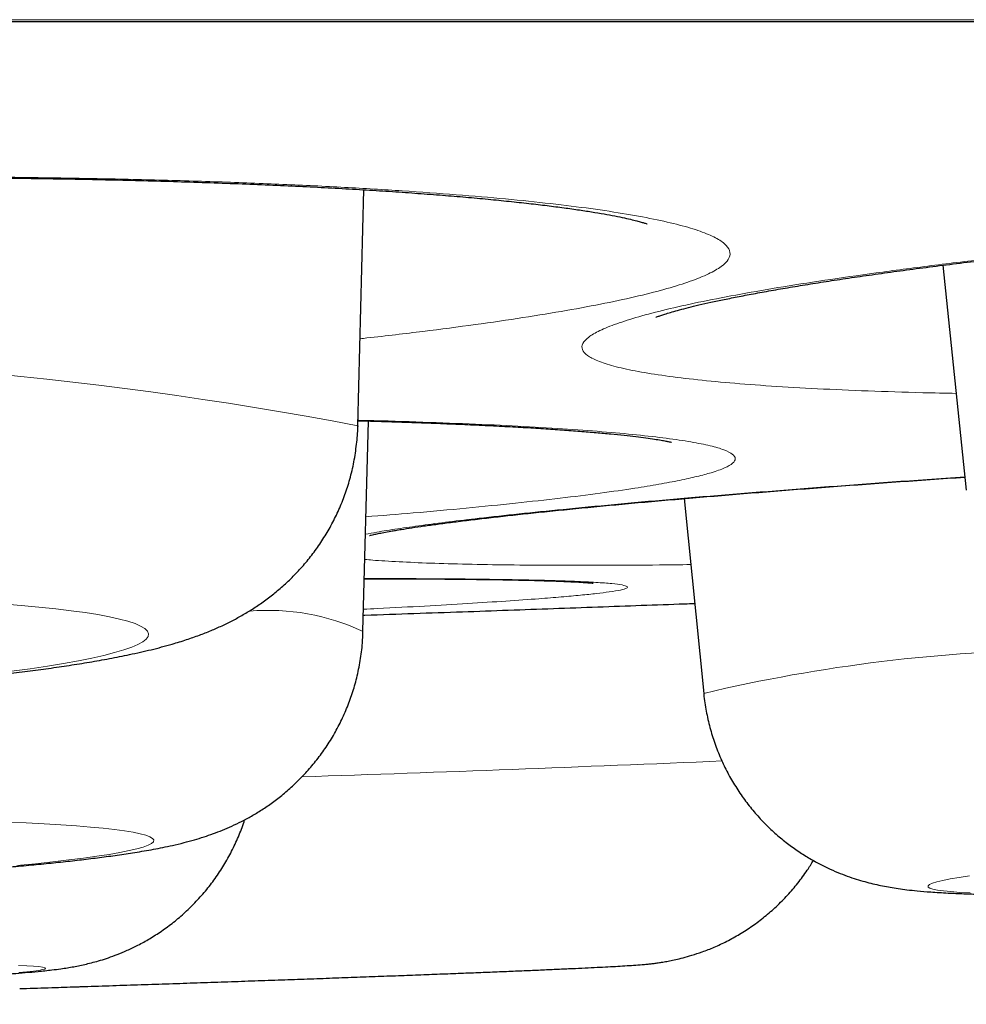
# Model space of a CAD drawing. Header units: millimetres. Extents: x 8 to 315, y 12 to 486.
# Tile 23 of 256: x 175.12 to 176.44, y 185.07 to 186.44. Entities that reach past the tile are written whole.
import ezdxf

# ---------------------------------------------------------------- set-up
doc = ezdxf.new("R2010")
doc.units = ezdxf.units.MM

msp = doc.modelspace()

# ---------------------------------------------------------------- linework, layer by layer
at = {"color": 252, "linetype": 'Continuous', "lineweight": 0}
msp.add_line((154.2591, 186.4406), (187.6547, 186.4406), dxfattribs=at)
at = {"color": 7, "linetype": 'Continuous', "lineweight": 30}
for p, q in [((154.2894, 186.4383), (187.6243, 186.4383)), ((175.5877, 185.8739), (175.5962, 186.2034)), ((176.4041, 186.0981), (176.4366, 185.7842)), ((175.5877, 185.8739), (175.5877, 185.8732)), ((175.5949, 185.5873), (175.6025, 185.8807)), ((176.0428, 185.7725), (176.0703, 185.5007)), ((176.0703, 185.5004), (176.0703, 185.5007))]:
    msp.add_line(p, q, dxfattribs=at)
at = {"color": 252, "linetype": 'Continuous', "lineweight": 0, "flags": 128}
for points in [[(175.1046, 185.5315), (175.1305, 185.535), (175.1547, 185.5387), (175.1772, 185.5424), (175.1978, 185.5461), (175.2166, 185.5499), (175.2334, 185.5537), (175.2483, 185.5576), (175.2613, 185.5614), (175.2722, 185.5652), (175.281, 185.569), (175.2878, 185.5728), (175.2926, 185.5766), (175.2952, 185.5803), (175.2957, 185.584), (175.2941, 185.5876), (175.2905, 185.5911), (175.2847, 185.5946), (175.2769, 185.598), (175.267, 185.6013), (175.2551, 185.6045), (175.2411, 185.6076), (175.2252, 185.6106), (175.2074, 185.6134), (175.1877, 185.6161), (175.1662, 185.6187), (175.1428, 185.6212), (175.1178, 185.6235), (175.0911, 185.6256)], [(175.1119, 185.2606), (175.1378, 185.2631), (175.162, 185.2657), (175.1844, 185.2683), (175.2051, 185.2709), (175.2238, 185.2735), (175.2407, 185.2761), (175.2556, 185.2788), (175.2685, 185.2813), (175.2794, 185.2839), (175.2883, 185.2864), (175.2951, 185.2889), (175.2998, 185.2914), (175.3025, 185.2938), (175.303, 185.2962), (175.3014, 185.2985), (175.2977, 185.3008), (175.292, 185.3029), (175.2841, 185.305), (175.2742, 185.3071), (175.2623, 185.309), (175.2484, 185.3109), (175.2325, 185.3126), (175.2147, 185.3143), (175.195, 185.3159), (175.1734, 185.3173), (175.1501, 185.3187), (175.1251, 185.3199), (175.0983, 185.321)], [(176.441, 185.2462), (176.4266, 185.2439), (176.4143, 185.2418), (176.404, 185.2397), (176.3957, 185.2377), (176.3895, 185.2358), (176.3854, 185.234), (176.3834, 185.2322), (176.3835, 185.2306), (176.3856, 185.2291), (176.3899, 185.2277), (176.3963, 185.2264), (176.4047, 185.2252), (176.4152, 185.2241), (176.4276, 185.2231), (176.4421, 185.2223)], [(175.1521, 185.1171), (175.151, 185.118), (175.1479, 185.1188), (175.1426, 185.1195), (175.1353, 185.1202), (175.1259, 185.1208), (175.1144, 185.1213)], [(175.1147, 185.1111), (175.1261, 185.1122), (175.1354, 185.1133), (175.1427, 185.1143), (175.1479, 185.1153), (175.1511, 185.1162), (175.1521, 185.1171)]]:
    msp.add_lwpolyline(points, dxfattribs=at)
at = {"color": 252, "linetype": 'Continuous', "lineweight": 0}
for centre, radius, start, end in [((174.5702, 180.5695), 5.4012, 79.1414, 103.9139), ((175.4628, 185.3045), 0.3121, 64.9489, 94.7923), ((176.5903, 183.3107), 2.2509, 90.5134, 103.3577), ((173.203, 254.0622), 68.7167, 271.923816, 272.413423)]:
    msp.add_arc(centre, radius, start, end, dxfattribs=at)
at = {"color": 7, "linetype": 'Continuous', "lineweight": 30}
for points, knots in [([(172.8537, 186.0717), (172.8537, 186.0717), (172.8538, 186.0718), (172.8558, 186.0726), (172.8594, 186.0739), (172.8649, 186.0759), (172.8724, 186.0782), (172.8819, 186.081), (172.8935, 186.0841), (172.9072, 186.0875), (172.923, 186.0912), (172.9408, 186.095), (172.9606, 186.099), (172.9826, 186.1032), (173.0067, 186.1074), (173.0327, 186.1118), (173.0604, 186.1162), (173.0898, 186.1205), (173.121, 186.1249), (173.1539, 186.1293), (173.1885, 186.1337), (173.2246, 186.1381), (173.2623, 186.1424), (173.3013, 186.1466), (173.3418, 186.1508), (173.3835, 186.1549), (173.4266, 186.159), (173.4708, 186.1629), (173.5161, 186.1668), (173.5625, 186.1705), (173.6099, 186.1742), (173.6585, 186.1777), (173.7079, 186.1812), (173.7481, 186.1838), (173.7807, 186.1859), (173.8135, 186.188), (173.8571, 186.1906), (173.9094, 186.1935), (173.9622, 186.1963), (174.0155, 186.199), (174.0695, 186.2015), (174.1239, 186.2039), (174.1787, 186.2061), (174.2339, 186.2082), (174.2894, 186.2102), (174.345, 186.212), (174.4006, 186.2136), (174.456, 186.215), (174.5113, 186.2163), (174.5666, 186.2175), (174.6218, 186.2185), (174.6767, 186.2193), (174.7316, 186.2199), (174.786, 186.2204), (174.84, 186.2207), (174.8936, 186.2208), (174.9467, 186.2208), (174.9991, 186.2206), (175.0505, 186.2203), (175.101, 186.2197), (175.1507, 186.219), (175.1997, 186.2182), (175.248, 186.2172), (175.2955, 186.216), (175.3421, 186.2146), (175.3876, 186.2131), (175.4318, 186.2115), (175.4748, 186.2097), (175.5163, 186.2078), (175.5564, 186.2057), (175.5948, 186.2035), (175.6318, 186.2012), (175.6675, 186.1987), (175.7018, 186.1961), (175.7346, 186.1934), (175.7658, 186.1906), (175.7953, 186.1877), (175.8231, 186.1847), (175.8489, 186.1817), (175.8727, 186.1786), (175.8945, 186.1756), (175.914, 186.1726), (175.9314, 186.1696), (175.9466, 186.1668), (175.9598, 186.1641), (175.9705, 186.1616), (175.9787, 186.1595), (175.9847, 186.1578), (175.9888, 186.1566), (175.9911, 186.1558), (175.9913, 186.1557), (175.9913, 186.1557)], [0, 0, 0, 0, 0.005354, 0.012824, 0.020808, 0.0293, 0.038278, 0.047701, 0.057519, 0.067674, 0.078137, 0.08863, 0.099535, 0.110737, 0.122157, 0.133717, 0.145348, 0.156897, 0.168725, 0.180585, 0.192489, 0.204453, 0.216485, 0.228565, 0.24059, 0.252703, 0.264862, 0.277023, 0.289141, 0.301248, 0.313466, 0.325678, 0.337901, 0.350151, 0.354975, 0.361451, 0.373694, 0.385899, 0.398094, 0.410299, 0.422528, 0.43481, 0.447068, 0.459345, 0.471666, 0.483989, 0.496265, 0.508458, 0.520681, 0.532924, 0.545159, 0.557405, 0.569678, 0.582001, 0.594223, 0.606506, 0.618821, 0.631106, 0.643303, 0.655406, 0.667529, 0.679714, 0.691942, 0.704198, 0.716468, 0.728731, 0.740968, 0.753162, 0.765297, 0.777354, 0.789318, 0.801222, 0.813181, 0.825163, 0.837148, 0.849107, 0.861013, 0.87284, 0.884557, 0.896128, 0.907517, 0.918681, 0.929573, 0.940175, 0.950843, 0.961203, 0.970158, 0.97862, 0.986545, 0.993911, 1, 1, 1, 1]), ([(176.0037, 186.0255), (176.0037, 186.0255), (176.0034, 186.0254), (176.0045, 186.0259), (176.007, 186.0268), (176.0115, 186.0284), (176.0178, 186.0304), (176.0261, 186.0329), (176.0365, 186.0358), (176.049, 186.0391), (176.0635, 186.0426), (176.0802, 186.0464), (176.0989, 186.0503), (176.1196, 186.0545), (176.1424, 186.0588), (176.1673, 186.0633), (176.194, 186.0679), (176.2224, 186.0725), (176.2525, 186.0772), (176.2843, 186.0819), (176.3179, 186.0867), (176.353, 186.0915), (176.3896, 186.0963), (176.4278, 186.1011), (176.4674, 186.1059), (176.5083, 186.1107), (176.5505, 186.1154), (176.5939, 186.1201), (176.6386, 186.1248), (176.6842, 186.1294), (176.7309, 186.1339), (176.7787, 186.1384), (176.8275, 186.1429), (176.8772, 186.1472), (176.9207, 186.1509), (176.9567, 186.1538), (176.9929, 186.1567), (177.0367, 186.1602), (177.0893, 186.1641), (177.1423, 186.168), (177.1959, 186.1718), (177.2501, 186.1754), (177.3047, 186.179), (177.3597, 186.1824), (177.415, 186.1857), (177.4706, 186.1889), (177.5263, 186.1919), (177.5819, 186.1948), (177.6373, 186.1976), (177.6926, 186.2002), (177.7479, 186.2026), (177.803, 186.205), (177.8579, 186.2071), (177.9126, 186.2092), (177.9669, 186.211), (178.0208, 186.2127), (178.0742, 186.2143), (178.1271, 186.2157), (178.1792, 186.2169), (178.2304, 186.218), (178.2806, 186.2188), (178.33, 186.2196), (178.3788, 186.2201), (178.4268, 186.2205), (178.4739, 186.2208), (178.5201, 186.2208), (178.5652, 186.2207), (178.6091, 186.2205), (178.6517, 186.22), (178.6928, 186.2194), (178.7325, 186.2187), (178.7705, 186.2178), (178.8071, 186.2168), (178.8423, 186.2155), (178.8761, 186.2142), (178.9084, 186.2127), (178.9392, 186.2111), (178.9683, 186.2093), (178.9955, 186.2074), (179.0209, 186.2054), (179.0442, 186.2034), (179.0655, 186.2013), (179.0846, 186.1992), (179.1014, 186.197), (179.1161, 186.195), (179.1288, 186.1929), (179.139, 186.1911), (179.1466, 186.1895), (179.1521, 186.1883), (179.1555, 186.1874), (179.1572, 186.1869), (179.1571, 186.1869), (179.1571, 186.1869)], [0, 0, 0, 0, 0.001106, 0.008141, 0.015719, 0.023846, 0.032506, 0.041665, 0.051275, 0.061274, 0.071597, 0.082194, 0.092943, 0.103924, 0.115192, 0.126666, 0.13827, 0.149935, 0.161497, 0.173336, 0.185194, 0.197086, 0.209025, 0.221027, 0.233106, 0.245081, 0.257145, 0.269257, 0.281375, 0.293449, 0.305503, 0.317669, 0.329823, 0.341985, 0.354169, 0.361224, 0.367664, 0.379843, 0.391983, 0.404113, 0.416251, 0.428415, 0.44063, 0.45282, 0.465029, 0.477281, 0.489534, 0.501741, 0.513864, 0.526018, 0.538191, 0.550356, 0.562533, 0.574735, 0.586989, 0.599142, 0.611355, 0.6236, 0.635816, 0.647946, 0.659984, 0.67204, 0.684157, 0.696317, 0.708507, 0.720711, 0.73291, 0.745085, 0.757218, 0.769294, 0.781295, 0.793205, 0.805058, 0.816961, 0.82889, 0.840825, 0.852735, 0.864596, 0.87638, 0.888056, 0.899589, 0.91094, 0.922067, 0.932919, 0.943474, 0.954067, 0.964335, 0.97315, 0.981443, 0.989169, 0.996311, 1, 1, 1, 1]), ([(174.4371, 185.4852), (174.4443, 185.4854), (174.4654, 185.486), (174.5001, 185.4871), (174.5413, 185.4885), (174.5823, 185.4901), (174.623, 185.4918), (174.6634, 185.4937), (174.7033, 185.4958), (174.7428, 185.498), (174.7816, 185.5003), (174.8199, 185.5028), (174.8574, 185.5055), (174.8942, 185.5082), (174.9302, 185.5111), (174.9653, 185.5142), (174.9995, 185.5174), (175.0328, 185.5207), (175.0652, 185.5242), (175.0966, 185.5278), (175.1271, 185.5316), (175.1567, 185.5356), (175.1855, 185.5398), (175.2138, 185.5444), (175.2418, 185.5493), (175.2704, 185.555), (175.2994, 185.5616), (175.3255, 185.5684), (175.3479, 185.5753), (175.3658, 185.5816), (175.3823, 185.588), (175.3978, 185.5948), (175.4129, 185.6022), (175.4277, 185.6103), (175.4426, 185.6194), (175.4574, 185.6295), (175.4722, 185.6409), (175.487, 185.6536), (175.5014, 185.6677), (175.5153, 185.6831), (175.5285, 185.6999), (175.5407, 185.7179), (175.5518, 185.737), (175.5616, 185.7571), (175.57, 185.7779), (175.577, 185.8001), (175.5826, 185.8236), (175.5861, 185.8481), (175.5878, 185.8649), (175.5877, 185.8735), (175.5877, 185.8739)], [0, 0, 0, 0, 0.013184, 0.038237, 0.063296, 0.088362, 0.113442, 0.13854, 0.163662, 0.188814, 0.214005, 0.239242, 0.264535, 0.289896, 0.315339, 0.340883, 0.366548, 0.392363, 0.418366, 0.444604, 0.471146, 0.498087, 0.525566, 0.553802, 0.583156, 0.614286, 0.648551, 0.683239, 0.706253, 0.726085, 0.743468, 0.759169, 0.77375, 0.787634, 0.801134, 0.81449, 0.827841, 0.84128, 0.854869, 0.868618, 0.882505, 0.896494, 0.910554, 0.924656, 0.938784, 0.952923, 0.96853, 0.983977, 0.99923, 1, 1, 1, 1]), ([(175.5879, 185.8811), (175.5973, 185.8809), (175.6198, 185.8803), (175.6538, 185.8792), (175.6901, 185.8779), (175.7246, 185.8765), (175.7576, 185.8751), (175.789, 185.8735), (175.8188, 185.8719), (175.8468, 185.8702), (175.8732, 185.8684), (175.8977, 185.8665), (175.9203, 185.8647), (175.9409, 185.8628), (175.9593, 185.8609), (175.9756, 185.859), (175.9897, 185.8572), (176.0016, 185.8555), (176.0108, 185.854), (176.0175, 185.8527), (176.0221, 185.8518), (176.0247, 185.8512), (176.0258, 185.8509), (176.0255, 185.851), (176.0255, 185.851)], [0, 0, 0, 0, 0.038424, 0.09228, 0.145901, 0.199078, 0.251717, 0.304897, 0.357731, 0.410326, 0.462727, 0.51497, 0.5669, 0.617766, 0.667903, 0.717141, 0.765275, 0.812049, 0.857155, 0.895733, 0.931987, 0.965741, 0.996919, 1, 1, 1, 1]), ([(175.604, 185.7209), (175.604, 185.721), (175.6042, 185.721), (175.6063, 185.7216), (175.6101, 185.7224), (175.616, 185.7237), (175.6238, 185.7252), (175.6322, 185.7268), (175.6406, 185.7282), (175.6501, 185.7298), (175.663, 185.7318), (175.6798, 185.7343), (175.6987, 185.7369), (175.7194, 185.7396), (175.7422, 185.7424), (175.7669, 185.7454), (175.7934, 185.7484), (175.8217, 185.7515), (175.8517, 185.7546), (175.8835, 185.7578), (175.9168, 185.7611), (175.9516, 185.7644), (175.9878, 185.7677), (176.0255, 185.771), (176.0646, 185.7744), (176.105, 185.7778), (176.1469, 185.7812), (176.19, 185.7846), (176.2343, 185.788), (176.2797, 185.7915), (176.3262, 185.7949), (176.374, 185.7983), (176.4102, 185.8008), (176.4307, 185.8022), (176.4347, 185.8025)], [0, 0, 0, 0, 0.016227, 0.037829, 0.061446, 0.087027, 0.114448, 0.143531, 0.160319, 0.179347, 0.21163, 0.244402, 0.277763, 0.311623, 0.345931, 0.380661, 0.415947, 0.451066, 0.486582, 0.522341, 0.558201, 0.594005, 0.629625, 0.665591, 0.70154, 0.737523, 0.773582, 0.809777, 0.846032, 0.882105, 0.918418, 0.954822, 0.991131, 1, 1, 1, 1]), ([(175.5968, 185.6607), (175.6007, 185.6607), (175.616, 185.6607), (175.6413, 185.6607), (175.6727, 185.6605), (175.7024, 185.6604), (175.7304, 185.6601), (175.7568, 185.6598), (175.7814, 185.6595), (175.804, 185.6591), (175.8248, 185.6586), (175.8437, 185.6581), (175.8606, 185.6576), (175.8754, 185.657), (175.8881, 185.6564), (175.8983, 185.6559), (175.9059, 185.6554), (175.9113, 185.655), (175.9147, 185.6547), (175.9163, 185.6545), (175.9161, 185.6545), (175.9161, 185.6545)], [0, 0, 0, 0, 0.020781, 0.083351, 0.145766, 0.208116, 0.270488, 0.332878, 0.394745, 0.456211, 0.517286, 0.577876, 0.637844, 0.696987, 0.755015, 0.811509, 0.860298, 0.905879, 0.947614, 0.985068, 1, 1, 1, 1]), ([(175.5955, 185.6099), (175.5962, 185.6099), (175.62, 185.6107), (175.6662, 185.6123), (175.733, 185.6146), (175.7979, 185.6169), (175.8609, 185.6191), (175.9228, 185.6214), (175.9837, 185.6236), (176.0287, 185.6252), (176.0529, 185.6261), (176.0576, 185.6263)], [0, 0, 0, 0, 0.00396, 0.144117, 0.284273, 0.419504, 0.554735, 0.690905, 0.827075, 0.966207, 1, 1, 1, 1]), ([(174.4444, 185.2247), (174.4515, 185.2249), (174.4724, 185.2254), (174.5068, 185.2264), (174.5475, 185.2277), (174.5881, 185.2291), (174.6284, 185.2306), (174.6683, 185.2322), (174.7077, 185.2339), (174.7466, 185.2357), (174.785, 185.2376), (174.8226, 185.2395), (174.8596, 185.2415), (174.8957, 185.2436), (174.931, 185.2458), (174.9653, 185.248), (174.9987, 185.2504), (175.0311, 185.2527), (175.0624, 185.2552), (175.0926, 185.2577), (175.1217, 185.2603), (175.1498, 185.263), (175.1768, 185.2658), (175.2028, 185.2687), (175.228, 185.2718), (175.2527, 185.2751), (175.2776, 185.2789), (175.3029, 185.2832), (175.3253, 185.2877), (175.3443, 185.2922), (175.3589, 185.2962), (175.3726, 185.3003), (175.3857, 185.3048), (175.3987, 185.3098), (175.4119, 185.3155), (175.4255, 185.3219), (175.4394, 185.3295), (175.4539, 185.3382), (175.4687, 185.3483), (175.4838, 185.3599), (175.4988, 185.3731), (175.5134, 185.3878), (175.5274, 185.4038), (175.5405, 185.4212), (175.5525, 185.4397), (175.5631, 185.4591), (175.5724, 185.4795), (175.5802, 185.5005), (175.5866, 185.5229), (175.5914, 185.5464), (175.5942, 185.5681), (175.5946, 185.5818), (175.5947, 185.5872)], [0, 0, 0, 0, 0.012924, 0.037486, 0.062051, 0.086622, 0.1112, 0.135791, 0.160398, 0.185023, 0.209674, 0.234354, 0.25907, 0.28383, 0.308642, 0.333518, 0.358471, 0.38352, 0.408687, 0.434002, 0.459505, 0.485255, 0.511331, 0.537856, 0.565024, 0.593166, 0.622919, 0.655726, 0.689994, 0.710196, 0.727407, 0.742371, 0.755772, 0.768165, 0.779978, 0.791552, 0.803111, 0.814829, 0.826862, 0.839274, 0.852054, 0.865135, 0.878436, 0.891888, 0.905437, 0.919048, 0.932697, 0.94637, 0.96006, 0.975147, 0.990068, 1, 1, 1, 1]), ([(176.0703, 185.5007), (176.0703, 185.5002), (176.0709, 185.4919), (176.0736, 185.4759), (176.0786, 185.4532), (176.0854, 185.4312), (176.0937, 185.41), (176.1035, 185.3898), (176.1146, 185.3706), (176.1269, 185.3525), (176.1402, 185.3356), (176.1545, 185.32), (176.1694, 185.3057), (176.1849, 185.2928), (176.2006, 185.2813), (176.2164, 185.2713), (176.2318, 185.2627), (176.2466, 185.2555), (176.2607, 185.2495), (176.2739, 185.2446), (176.2863, 185.2405), (176.2981, 185.2372), (176.3093, 185.2344), (176.3202, 185.2321), (176.3311, 185.2301), (176.3424, 185.2283), (176.3549, 185.2266), (176.3698, 185.225), (176.3885, 185.2235), (176.4098, 185.2222), (176.4325, 185.2212), (176.4553, 185.2205), (176.4793, 185.22), (176.5047, 185.2196), (176.5309, 185.2194), (176.5581, 185.2193), (176.5863, 185.2194), (176.6157, 185.2196), (176.6461, 185.2199), (176.6777, 185.2204), (176.7103, 185.2209), (176.7439, 185.2216), (176.7784, 185.2224), (176.8139, 185.2233), (176.8502, 185.2243), (176.8873, 185.2254), (176.9251, 185.2266), (176.9635, 185.2279), (177.0025, 185.2293), (177.0419, 185.2308), (177.0818, 185.2324), (177.122, 185.2341), (177.1624, 185.2359), (177.203, 185.2377), (177.2436, 185.2397), (177.2843, 185.2417), (177.3248, 185.2437), (177.3652, 185.2458), (177.4053, 185.248), (177.4451, 185.2503), (177.4845, 185.2526), (177.5234, 185.2549), (177.5617, 185.2573), (177.5993, 185.2597), (177.6362, 185.2622), (177.6724, 185.2647), (177.7076, 185.2672), (177.742, 185.2697), (177.7753, 185.2723), (177.8076, 185.2748), (177.8388, 185.2774), (177.8689, 185.28), (177.8978, 185.2826), (177.9255, 185.2852), (177.952, 185.2878), (177.9774, 185.2904), (178.0015, 185.2931), (178.0247, 185.2958), (178.047, 185.2986), (178.069, 185.3017), (178.0918, 185.3052), (178.1129, 185.3089), (178.1311, 185.3128), (178.145, 185.3161), (178.1565, 185.3192), (178.1678, 185.3227), (178.1792, 185.3265), (178.1909, 185.3309), (178.2032, 185.3361), (178.2162, 185.3423), (178.23, 185.3496), (178.2445, 185.3582), (178.2596, 185.3685), (178.2749, 185.3804), (178.2902, 185.3938), (178.305, 185.4088), (178.3191, 185.4252), (178.3321, 185.4428), (178.3439, 185.4615), (178.3544, 185.4811), (178.3635, 185.5015), (178.371, 185.5226), (178.3772, 185.5448), (178.3799, 185.5602), (178.3813, 185.5682)], [0, 0, 0, 0, 0.000446, 0.007596, 0.014661, 0.021643, 0.028546, 0.035368, 0.04211, 0.048768, 0.055339, 0.061814, 0.068183, 0.074427, 0.080519, 0.086427, 0.092116, 0.097563, 0.10278, 0.10782, 0.112774, 0.117765, 0.122894, 0.128328, 0.134273, 0.141001, 0.148923, 0.158768, 0.172216, 0.189057, 0.203564, 0.217102, 0.231415, 0.245059, 0.258305, 0.271298, 0.28412, 0.296818, 0.309425, 0.321963, 0.334446, 0.346886, 0.359292, 0.371671, 0.384026, 0.396364, 0.408685, 0.420995, 0.433294, 0.445584, 0.457868, 0.470146, 0.482421, 0.494693, 0.506963, 0.519233, 0.531503, 0.543775, 0.556048, 0.568326, 0.580608, 0.592896, 0.605192, 0.617497, 0.629814, 0.642145, 0.654492, 0.666859, 0.679251, 0.691673, 0.704131, 0.716634, 0.729195, 0.741829, 0.754558, 0.767414, 0.780445, 0.793726, 0.807386, 0.821666, 0.837099, 0.855297, 0.867802, 0.875515, 0.882265, 0.888258, 0.893771, 0.899026, 0.904205, 0.909407, 0.914763, 0.920366, 0.926257, 0.932422, 0.938806, 0.945345, 0.951987, 0.958695, 0.965445, 0.972222, 0.979018, 0.985826, 0.992643, 1, 1, 1, 1]), ([(173.1281, 185.3497), (173.1283, 185.3475), (173.1288, 185.3376), (173.1315, 185.32), (173.1364, 185.2973), (173.1431, 185.2754), (173.1512, 185.2542), (173.1608, 185.234), (173.1718, 185.2148), (173.1839, 185.1967), (173.1971, 185.1798), (173.2113, 185.1641), (173.2262, 185.1497), (173.2418, 185.1366), (173.2578, 185.1249), (173.2739, 185.1146), (173.2899, 185.1057), (173.3054, 185.0983), (173.32, 185.0923), (173.3335, 185.0874), (173.3457, 185.0837), (173.3568, 185.0807), (173.3668, 185.0784), (173.3761, 185.0765), (173.3847, 185.075), (173.393, 185.0738), (173.4013, 185.0728), (173.4101, 185.0718), (173.42, 185.071), (173.4331, 185.0701), (173.4488, 185.0693), (173.4668, 185.0686), (173.4849, 185.0681), (173.5042, 185.0677), (173.5249, 185.0674), (173.5474, 185.0672), (173.571, 185.067), (173.5958, 185.067), (173.6219, 185.0669), (173.6493, 185.067), (173.6779, 185.0671), (173.7078, 185.0673), (173.7388, 185.0675), (173.771, 185.0678), (173.8042, 185.0682), (173.8384, 185.0686), (173.8736, 185.0691), (173.9096, 185.0696), (173.9465, 185.0702), (173.984, 185.0709), (174.0222, 185.0716), (174.061, 185.0723), (174.1002, 185.0731), (174.1399, 185.074), (174.1799, 185.0749), (174.2201, 185.0758), (174.2605, 185.0768), (174.3009, 185.0778), (174.3413, 185.0789), (174.3817, 185.08), (174.4218, 185.0811), (174.4616, 185.0822), (174.5012, 185.0834), (174.5402, 185.0846), (174.5788, 185.0859), (174.6167, 185.0871), (174.654, 185.0884), (174.6905, 185.0897), (174.7262, 185.091), (174.7609, 185.0924), (174.7947, 185.0937), (174.8275, 185.095), (174.8592, 185.0964), (174.8897, 185.0977), (174.919, 185.099), (174.947, 185.1004), (174.9737, 185.1017), (174.9991, 185.103), (175.0232, 185.1044), (175.0459, 185.1057), (175.0672, 185.107), (175.0873, 185.1084), (175.1063, 185.1098), (175.1244, 185.1112), (175.1426, 185.1129), (175.1584, 185.1146), (175.1719, 185.1163), (175.182, 185.1178), (175.1908, 185.1193), (175.1996, 185.121), (175.2086, 185.123), (175.2182, 185.1254), (175.2285, 185.1283), (175.2399, 185.1319), (175.2524, 185.1365), (175.2663, 185.1423), (175.2814, 185.1495), (175.2976, 185.1585), (175.3142, 185.1691), (175.3309, 185.1814), (175.3471, 185.1952), (175.3626, 185.2105), (175.3771, 185.227), (175.3904, 185.2446), (175.4025, 185.2633), (175.4132, 185.2829), (175.4223, 185.3033), (175.4278, 185.3172), (175.4298, 185.3244), (175.4298, 185.3244)], [0, 0, 0, 0, 0.001961, 0.009029, 0.016013, 0.022914, 0.029733, 0.03647, 0.043124, 0.049693, 0.056173, 0.062559, 0.068841, 0.075007, 0.081037, 0.086898, 0.092544, 0.097913, 0.102943, 0.10761, 0.111952, 0.116067, 0.120088, 0.124166, 0.128419, 0.133041, 0.138264, 0.144414, 0.152018, 0.162138, 0.178106, 0.192393, 0.205721, 0.218437, 0.231866, 0.244892, 0.257669, 0.270286, 0.282794, 0.295224, 0.307595, 0.319923, 0.332216, 0.344483, 0.356728, 0.368956, 0.38117, 0.393372, 0.405565, 0.41775, 0.429928, 0.442101, 0.45427, 0.466436, 0.478599, 0.49076, 0.502919, 0.515078, 0.527236, 0.539395, 0.551555, 0.563715, 0.575878, 0.588044, 0.600213, 0.612386, 0.624564, 0.636748, 0.64894, 0.661141, 0.673353, 0.685578, 0.697819, 0.71008, 0.722365, 0.73468, 0.747035, 0.759439, 0.77191, 0.78447, 0.797156, 0.810023, 0.82317, 0.836784, 0.851281, 0.867932, 0.878389, 0.885222, 0.891145, 0.896269, 0.900877, 0.905207, 0.909466, 0.913763, 0.918278, 0.923155, 0.928479, 0.934242, 0.940351, 0.946692, 0.953179, 0.959759, 0.966398, 0.973076, 0.979782, 0.986507, 0.993247, 0.999997, 1, 1, 1, 1]), ([(175.1988, 185.0915), (175.2011, 185.0916), (175.2169, 185.0921), (175.2458, 185.0931), (175.2855, 185.0944), (175.3248, 185.0957), (175.3636, 185.097), (175.4019, 185.0983), (175.4396, 185.0997), (175.4767, 185.1009), (175.5129, 185.1022), (175.5483, 185.1035), (175.5827, 185.1048), (175.6162, 185.106), (175.6486, 185.1072), (175.6798, 185.1084), (175.7099, 185.1095), (175.7387, 185.1107), (175.7661, 185.1117), (175.7922, 185.1128), (175.8169, 185.1138), (175.8401, 185.1148), (175.8618, 185.1158), (175.882, 185.1167), (175.9006, 185.1175), (175.9178, 185.1184), (175.9334, 185.1192), (175.9476, 185.1199), (175.9607, 185.1207), (175.9727, 185.1215), (175.9823, 185.1222), (175.9904, 185.1229), (175.9964, 185.1236), (176.002, 185.1242), (176.008, 185.1251), (176.0148, 185.1261), (176.0225, 185.1275), (176.0314, 185.1293), (176.0419, 185.1319), (176.0543, 185.1354), (176.0689, 185.1402), (176.0854, 185.1467), (176.1029, 185.1549), (176.1207, 185.1648), (176.1384, 185.1762), (176.1555, 185.1891), (176.1719, 185.2034), (176.1874, 185.219), (176.2017, 185.2359), (176.2138, 185.2521), (176.2205, 185.263), (176.2233, 185.2676)], [0, 0, 0, 0, 0.004743, 0.0315328, 0.0583237, 0.0851162, 0.1119107, 0.1387079, 0.1655084, 0.192313, 0.2191224, 0.2459378, 0.2727603, 0.2995914, 0.3264328, 0.3532867, 0.3801561, 0.4070444, 0.4339563, 0.4608981, 0.4878782, 0.5149082, 0.5420047, 0.5691921, 0.5965076, 0.6240106, 0.6518024, 0.6800698, 0.7092032, 0.7402007, 0.7711988, 0.7875065, 0.7980239, 0.8069917, 0.8147567, 0.8218723, 0.8288389, 0.8359469, 0.8437429, 0.8527301, 0.8632804, 0.8753523, 0.8884544, 0.9021508, 0.9162275, 0.9305609, 0.9450692, 0.9596987, 0.9744144, 0.989193, 1, 1, 1, 1]), ([(175.1162, 185.0889), (175.1193, 185.089), (175.1358, 185.0895), (175.1634, 185.0904), (175.1878, 185.0912), (175.1988, 185.0915)], [0, 0, 0, 0, 0.113231, 0.599676, 1, 1, 1, 1])]:
    msp.add_open_spline(points, degree=3, knots=knots, dxfattribs=at)
at = {"color": 252, "linetype": 'Continuous', "lineweight": 0}
for points, knots in [([(173.7701, 186.1864), (173.8052, 186.1885), (173.8755, 186.1928), (173.9844, 186.1985), (174.0952, 186.2037), (174.2074, 186.2083), (174.3204, 186.2123), (174.4339, 186.2155), (174.5475, 186.2182), (174.6607, 186.2201), (174.7727, 186.2214), (174.8829, 186.222), (174.991, 186.2218), (175.0967, 186.221), (175.1995, 186.2195), (175.2986, 186.2173), (175.3936, 186.2145), (175.4841, 186.211), (175.57, 186.2068), (175.6507, 186.202), (175.7258, 186.1966), (175.795, 186.1906), (175.8577, 186.1841), (175.914, 186.1771), (175.9636, 186.1695), (176.0063, 186.1615), (176.0417, 186.1532), (176.0695, 186.1444), (176.09, 186.1352), (176.1029, 186.1258), (176.1082, 186.1161), (176.1059, 186.1062), (176.0958, 186.0962), (176.0781, 186.086), (176.0528, 186.0757), (176.0203, 186.0654), (175.9806, 186.0552), (175.9336, 186.045), (175.8796, 186.0349), (175.8191, 186.0249), (175.7524, 186.0152), (175.6793, 186.0057), (175.6251, 185.9992), (175.594, 185.9959), (175.5909, 185.9956)], [0, 0, 0, 0, 0.02427, 0.048622, 0.073003, 0.097356, 0.121625, 0.145895, 0.170248, 0.194629, 0.218981, 0.243251, 0.267521, 0.291873, 0.316254, 0.340607, 0.364876, 0.389146, 0.413499, 0.437879, 0.462232, 0.486502, 0.510771, 0.535124, 0.559505, 0.583858, 0.608127, 0.632397, 0.65675, 0.68113, 0.705483, 0.729753, 0.754022, 0.778375, 0.802756, 0.827108, 0.851378, 0.875648, 0.9, 0.924381, 0.948734, 0.973004, 0.997273, 1, 1, 1, 1]), ([(176.4226, 185.9193), (176.4069, 185.9196), (176.3636, 185.9204), (176.2988, 185.9226), (176.228, 185.9257), (176.1637, 185.9294), (176.1058, 185.9338), (176.0548, 185.9388), (176.0106, 185.9444), (175.9735, 185.9505), (175.9437, 185.9572), (175.9214, 185.9644), (175.9068, 185.9721), (175.8998, 185.9803), (175.9004, 185.9888), (175.9085, 185.9977), (175.9242, 186.0069), (175.9477, 186.0164), (175.9786, 186.0262), (176.0168, 186.0362), (176.062, 186.0463), (176.114, 186.0565), (176.1729, 186.0668), (176.2382, 186.077), (176.3097, 186.0873), (176.3868, 186.0975), (176.4693, 186.1075), (176.5569, 186.1174), (176.6493, 186.127), (176.7461, 186.1364), (176.8463, 186.1455), (176.9158, 186.1513), (176.9504, 186.1542)], [0, 0, 0, 0, 0.019302, 0.053156, 0.08705, 0.120904, 0.154643, 0.188382, 0.222236, 0.256129, 0.289983, 0.323722, 0.357461, 0.391315, 0.425209, 0.459063, 0.492802, 0.526541, 0.560395, 0.594288, 0.628142, 0.661881, 0.69562, 0.729474, 0.763368, 0.797222, 0.830961, 0.864692, 0.898538, 0.932423, 0.966269, 1, 1, 1, 1]), ([(175.5879, 185.8819), (175.5883, 185.8819), (175.6171, 185.8813), (175.6693, 185.8796), (175.744, 185.8768), (175.8121, 185.8736), (175.8741, 185.8699), (175.9295, 185.8659), (175.9778, 185.8615), (176.0192, 185.8567), (176.0535, 185.8516), (176.0804, 185.8462), (176.0998, 185.8405), (176.1115, 185.8345), (176.1155, 185.8283), (176.1119, 185.8219), (176.1008, 185.8153), (176.0834, 185.8091), (176.0616, 185.8033), (176.0372, 185.7979), (176.0083, 185.7925), (175.972, 185.7865), (175.9267, 185.78), (175.8709, 185.773), (175.8086, 185.7661), (175.74, 185.7592), (175.6705, 185.7528), (175.6213, 185.7489), (175.5991, 185.7471)], [0, 0, 0, 0, 0.000636, 0.042281, 0.084068, 0.125903, 0.16769, 0.209335, 0.25098, 0.292767, 0.334603, 0.37639, 0.418035, 0.45968, 0.501467, 0.543302, 0.585089, 0.626734, 0.659277, 0.691864, 0.724451, 0.756993, 0.798638, 0.840426, 0.882261, 0.924048, 0.965693, 1, 1, 1, 1]), ([(175.7568, 185.745), (175.775, 185.7471), (175.8115, 185.7512), (175.8747, 185.7576), (175.9447, 185.7643), (176.0221, 185.7713), (176.1049, 185.7782), (176.1926, 185.7852), (176.285, 185.7922), (176.3658, 185.7981), (176.417, 185.8016), (176.4347, 185.8028)], [0, 0, 0, 0, 0.111876, 0.223752, 0.342488, 0.46163, 0.580909, 0.700051, 0.818787, 0.937523, 1, 1, 1, 1]), ([(175.5984, 185.7228), (175.6035, 185.7237), (175.6163, 185.7262), (175.6429, 185.7303), (175.6763, 185.7351), (175.714, 185.74), (175.7425, 185.7433), (175.7568, 185.745)], [0, 0, 0, 0, 0.141543, 0.356009, 0.570772, 0.785535, 1, 1, 1, 1]), ([(176.0521, 185.6804), (176.0375, 185.6802), (175.9954, 185.6797), (175.9318, 185.6794), (175.8613, 185.6794), (175.7972, 185.6799), (175.7393, 185.6809), (175.6881, 185.6823), (175.6443, 185.6843), (175.6141, 185.6861), (175.6011, 185.6873), (175.5975, 185.6877)], [0, 0, 0, 0, 0.067276, 0.193632, 0.319988, 0.446777, 0.573711, 0.700499, 0.826856, 0.953212, 1, 1, 1, 1]), ([(175.5968, 185.6609), (175.6101, 185.6609), (175.6472, 185.6609), (175.7014, 185.6607), (175.7594, 185.6601), (175.8103, 185.6594), (175.8543, 185.6584), (175.8913, 185.6571), (175.921, 185.6556), (175.9432, 185.6539), (175.9576, 185.652), (175.9645, 185.6499), (175.9637, 185.6475), (175.9554, 185.645), (175.9407, 185.6425), (175.9213, 185.6401), (175.899, 185.6377), (175.8722, 185.6353), (175.8382, 185.6326), (175.7952, 185.6295), (175.742, 185.6261), (175.6817, 185.6226), (175.6328, 185.6199), (175.6021, 185.6184), (175.5957, 185.6181)], [0, 0, 0, 0, 0.028058, 0.078253, 0.128276, 0.1783, 0.228494, 0.278746, 0.328941, 0.378964, 0.428988, 0.479182, 0.529434, 0.579629, 0.629652, 0.668742, 0.707885, 0.747029, 0.786119, 0.836142, 0.886336, 0.936589, 0.986783, 1, 1, 1, 1])]:
    msp.add_open_spline(points, degree=3, knots=knots, dxfattribs=at)

doc.saveas('drawing.dxf')
